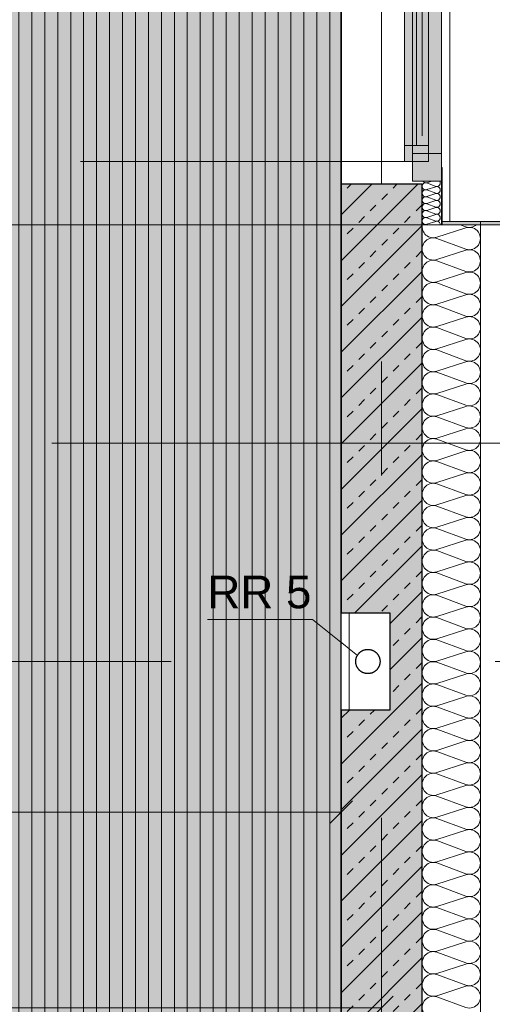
# Model space of a CAD drawing. Header units: metres. Extents: x -111 to 152, y -132 to 99.
# Tile 172 of 256: x -1.12 to 0.34, y -18.61 to -15.57. Entities that reach past the tile are written whole.
import ezdxf

# ---------------------------------------------------------------- set-up
doc = ezdxf.new("R2010")
doc.units = ezdxf.units.M
doc.header["$PDMODE"] = 1
doc.header["$PDSIZE"] = -2
for name, pattern in [('Achsen 01', [5.291531, 3.175, -1.058062, 0.352704, -0.705764]), ('gestrichelt - 01', [2, 1, -1]), ('ISO-07 Punktiert', [0.889, 0.127, -0.762]), ('Raster 01', [2, 1, -1]), ('VW-01 Strichlinie kurz', [2, 1, -1])]:
    doc.linetypes.add(name, pattern=pattern)
doc.layers.get('0').update_dxf_attribs({"lineweight": 25})
for name, color, linetype, lineweight, true_color in [('013_Beton und Stahlbetonarbeiten-000 Sichtbeton-343 Innenstütze', 5, 'Continuous', 5, 0x0000ff), ('014_Fassadenarbeiten-000 Aufsicht Betonfertigteile', 7, 'Continuous', 9, 0xc0c0c0), ('014_Fassadenarbeiten-330 mineralische Dämmung', 7, 'Continuous', 9, 0x666666), ('031_Metallbauarbeiten-350 Lamellendecke DS', 7, 'Continuous', 35, 0x666666), ('032_Metallarbeiten-Fenster', 7, 'Continuous', 13, 0x444444), ('032_Metallarbeiten-PR_Fassade', 7, 'Continuous', 13, 0x444444), ('045_Sanitär Betriebseinrichtung-allg.', 9, 'Continuous', 13, 0x808080), ('AV1-Achsen', 1, 'Achsen 01', 18, 0xff0000), ('AV1-Raster', 7, 'Raster 01', 9, 0xa6a6a6)]:
    doc.layers.add(name, color=color, linetype=linetype, lineweight=lineweight, true_color=true_color)
for name, color, linetype, lineweight in [('013_Beton und Stahlbetonarbeiten-000 Unterzüge', 7, 'ISO-07 Punktiert', 13), ('013_Beton und Stahlbetonarbeiten-330 Außenwände', 7, 'Continuous', 25), ('031_Metallbauarbeiten-340 Innentüren _ Elemente', 7, 'Continuous', 9), ('039_Trockenbauarbeiten-340 Gipskarton', 7, 'Continuous', 9), ('039_Trockenbauarbeiten-alllg.', 7, 'Continuous', 9), ('_1.35m (3D)', 7, 'Continuous', 9), ('_EG (2D)', 7, 'Continuous', 9), ('_EG - DS (2D)', 7, 'Continuous', 9), ('_GRU (2D)', 7, 'Continuous', 9), ('AV1-Schnitt Achsen', 7, 'Achsen 01', 18), ('Bemaßung-Bemaßung', 7, 'Continuous', 9), ('Keine', 7, 'Continuous', 9)]:
    doc.layers.add(name, color=color, linetype=linetype, lineweight=lineweight)
doc.layers.get('0').freeze()
doc.styles.add('Arial', font='arial.ttf')
doc.dimstyles.new('COE 50', dxfattribs={"dimtxt": 126.090495, "dimasz": 0.001414, "dimexe": 0.001, "dimexo": 0.01, "dimgap": 0.001, "dimtad": 1, "dimdec": 3, "dimtxsty": 'Arial', "dimblk": 'VW_SLASH-3', "dimblk1": 'VW_SLASH-3', "dimblk2": 'VW_SLASH-3', "dimcen": 0, "dimadec": 3, "dimazin": 0, "dimtfac": 0.8, "dimtdec": 3, "dimtix": 1, "dimtmove": 0, "dimatfit": 0, "dimldrblk": 'VW_SLASH-2', "dimfxl": 0.002, "dimfxlon": 1, "dimfrac": 2, "dimtolj": 1, "dimarcsym": 0})

# ---------------------------------------------------------------- blocks, each defined once
blk = doc.blocks.new('Group-2')
at = {"layer": 'AV1-Raster'}
for p, q in [((1.35, -16.2), (-40.5, -16.2)), ((1.35, -17.55), (-40.5, -17.55))]:
    blk.add_line(p, q, dxfattribs=at)
blk = doc.blocks.new('1.35m (3D)')
at = {"layer": 'AV1-Raster', "color": 7}
blk.add_blockref('Group-2', (0, 0), dxfattribs=at)
blk = doc.blocks.new('EG - DS (2D)')
at = {"layer": '031_Metallbauarbeiten-350 Lamellendecke DS', "linetype": 'Continuous', "lineweight": 0, "transparency": 33554508}
blk.add_hatch(color=254, dxfattribs=at).paths.add_polyline_path([(-5.275, -13.6133), (-5.275, -21.385), (-0.125, -21.385), (-0.125, -8.25), (-5.275, -8.25), (-5.275, -13.3153), (-5.25, -13.3153), (-5.25, -13.6133)])
at = {"layer": '031_Metallbauarbeiten-350 Lamellendecke DS', "linetype": 'Continuous', "lineweight": 9, "transparency": 33554508}
h = blk.add_hatch(dxfattribs=at)
h.set_pattern_fill('Lamellendecke', color=252, style=0, pattern_type=2)
h.set_pattern_definition([(90, (0, 0), (0.04, 0), [])])
h.paths.add_polyline_path([(-5.275, -13.6133), (-5.275, -21.385), (-0.125, -21.385), (-0.125, -8.25), (-5.275, -8.25), (-5.275, -13.3153), (-5.25, -13.3153), (-5.25, -13.6133)])
at = {"layer": '031_Metallbauarbeiten-350 Lamellendecke DS', "flags": 128}
blk.add_lwpolyline([(-5.275, -13.6133), (-5.275, -21.385), (-0.125, -21.385), (-0.125, -8.25), (-5.275, -8.25), (-5.275, -13.3153), (-5.25, -13.3153), (-5.25, -13.6133)], close=True, dxfattribs=at)
blk = doc.blocks.new('Group-202')
at = {"layer": '014_Fassadenarbeiten-330 mineralische Dämmung', "transparency": 33554687, "flags": 128}
for points in [[(-18.6519, -0.17, -1.372995), (-18.5863, -0.17), (-18.6196, -0.26, 1.372583), (-18.554, -0.26), (-18.5829, -0.17, -1.372995), (-18.5174, -0.17), (-18.5506, -0.26, 1.372583), (-18.4851, -0.26), (-18.514, -0.17, -1.372995), (-18.4484, -0.17), (-18.4817, -0.26, 1.372583), (-18.4161, -0.26), (-18.4451, -0.17, -1.372995), (-18.3795, -0.17), (-18.4128, -0.26, 1.372583), (-18.3472, -0.26), (-18.3761, -0.17, -1.372995), (-18.3105, -0.17), (-18.3438, -0.26, 1.372583), (-18.2782, -0.26), (-18.3072, -0.17, -1.372995), (-18.2416, -0.17), (-18.2749, -0.26, 1.372583), (-18.2093, -0.26), (-18.2382, -0.17, -1.372995), (-18.1727, -0.17), (-18.2059, -0.26, 1.372583), (-18.1404, -0.26), (-18.1693, -0.17, -1.372995), (-18.1037, -0.17), (-18.137, -0.26, 1.372583), (-18.0714, -0.26), (-18.1003, -0.17, -1.372995), (-18.0348, -0.17), (-18.068, -0.26, 1.372583), (-18.0025, -0.26), (-18.0314, -0.17, -1.372995), (-17.9658, -0.17), (-17.9991, -0.26, 1.372583), (-17.9335, -0.26), (-17.9624, -0.17, -1.372995), (-17.8969, -0.17), (-17.9301, -0.26, 1.372583), (-17.8646, -0.26), (-17.8935, -0.17, -1.372995), (-17.8279, -0.17), (-17.8612, -0.26, 1.372583), (-17.7956, -0.26), (-17.8246, -0.17, -1.372995), (-17.759, -0.17), (-17.7923, -0.26, 1.372583), (-17.7267, -0.26), (-17.7556, -0.17, -1.372995), (-17.69, -0.17), (-17.7233, -0.26, 1.372583), (-17.6577, -0.26), (-17.6867, -0.17, -1.372995), (-17.6211, -0.17), (-17.6544, -0.26, 1.372583), (-17.5888, -0.26), (-17.6177, -0.17, -1.372995), (-17.5522, -0.17), (-17.5854, -0.26, 1.372583), (-17.5199, -0.26), (-17.5488, -0.17, -1.372995), (-17.4832, -0.17), (-17.5165, -0.26, 1.372583), (-17.4509, -0.26), (-17.4798, -0.17, -1.372995), (-17.4143, -0.17), (-17.4475, -0.26, 1.372583), (-17.382, -0.26), (-17.4109, -0.17, -1.372995), (-17.3453, -0.17), (-17.3786, -0.26, 1.372583), (-17.313, -0.26), (-17.3419, -0.17, -1.372995), (-17.2764, -0.17), (-17.3096, -0.26, 1.372583), (-17.2441, -0.26), (-17.273, -0.17, -1.372995), (-17.2074, -0.17), (-17.2407, -0.26, 1.372583), (-17.1751, -0.26), (-17.2041, -0.17, -1.372995), (-17.1385, -0.17), (-17.1718, -0.26, 1.372583), (-17.1062, -0.26), (-17.1351, -0.17, -1.372995), (-17.0695, -0.17), (-17.1028, -0.26, 1.372583), (-17.0372, -0.26), (-17.0662, -0.17, -1.372995), (-17.0006, -0.17), (-17.0339, -0.26, 1.372583), (-16.9683, -0.26), (-16.9972, -0.17, -1.372995), (-16.9316, -0.17), (-16.9649, -0.26, 1.372583), (-16.8993, -0.26), (-16.9283, -0.17, -1.372995), (-16.8627, -0.17), (-16.896, -0.26, 1.372583), (-16.8304, -0.26), (-16.8593, -0.17, -1.372995), (-16.7938, -0.17), (-16.827, -0.26, 1.372583), (-16.7615, -0.26), (-16.7904, -0.17, -1.372995), (-16.7248, -0.17), (-16.7581, -0.26, 1.372583), (-16.6925, -0.26), (-16.7214, -0.17, -1.372995), (-16.6559, -0.17), (-16.6891, -0.26, 1.372583), (-16.6236, -0.26), (-16.6525, -0.17, -1.372995), (-16.5869, -0.17), (-16.6202, -0.26, 1.372583), (-16.5546, -0.26), (-16.5835, -0.17, -1.372995), (-16.518, -0.17), (-16.5513, -0.26, 1.372583), (-16.4857, -0.26), (-16.5146, -0.17, -1.372995), (-16.449, -0.17), (-16.4823, -0.26, 1.372583), (-16.4167, -0.26), (-16.4457, -0.17, -1.372995), (-16.3801, -0.17), (-16.4134, -0.26, 1.372583), (-16.3478, -0.26), (-16.3767, -0.17, -1.372995), (-16.3111, -0.17), (-16.3444, -0.26, 1.372583), (-16.2788, -0.26), (-16.3078, -0.17, -1.372995), (-16.2422, -0.17)], [(-16.4134, -0.26, 0.324435), (-16.4008, -0.2984, 0.324435), (-16.3604, -0.2984, 0.324435), (-16.3478, -0.26), (-16.3767, -0.17, -0.324488), (-16.3642, -0.1315, -0.324488), (-16.3237, -0.1315, -0.324488), (-16.3111, -0.17), (-16.3444, -0.26, 0.324435), (-16.3319, -0.2984, 0.324435), (-16.2914, -0.2984, 0.324435), (-16.2788, -0.26), (-16.3078, -0.17, -0.324488), (-16.2952, -0.1315, -0.324488), (-16.2548, -0.1315, -0.324488), (-16.2422, -0.17), (-16.2755, -0.26, 0.324435), (-16.2629, -0.2984, 0.324435), (-16.2225, -0.2984, 0.324435), (-16.2099, -0.26), (-16.2388, -0.17, -0.565574), (-16.2, -0.1255)], [(-16.2, -0.2928, -0.259426), (-16.2065, -0.26), (-16.2, -0.2423)]]:
    blk.add_lwpolyline(points, format="xyb", dxfattribs=at)
blk = doc.blocks.new('Group-203')
at = {"layer": '014_Fassadenarbeiten-330 mineralische Dämmung', "transparency": 33554687}
blk.add_blockref('Group-202', (0, 0), dxfattribs=at)
blk = doc.blocks.new('Parametric Object-31')
at = {"layer": '014_Fassadenarbeiten-330 mineralische Dämmung', "color": 7, "transparency": 33554687}
blk.add_blockref('Group-203', (0, 0), dxfattribs=at)
at = {"layer": '014_Fassadenarbeiten-330 mineralische Dämmung', "color": 0, "flags": 1}
for tag in ['IFC_UUID', 'instanceID', 'prm0_name', 'prm0_type', 'prm0_value', 'prm1_name', 'prm1_type', 'prm1_value', 'prm2_name', 'prm2_type', 'prm2_value', 'prm3_name', 'prm3_type', 'prm3_value', 'prm4_name', 'prm4_type', 'prm4_value', 'prm5_name', 'prm5_type', 'prm5_value', 'prm6_name', 'prm6_type', 'prm6_value']:
    blk.add_attdef(tag, (0.1155, -21.7298), '', height=0.00018, dxfattribs=at)
blk = doc.blocks.new('VW_SLASH-3')
at = {"color": 0, "linetype": 'ByBlock', "lineweight": -2, "transparency": 16777216}
blk.add_line((0, 0), (-1, 0), dxfattribs=at)
at = {"color": 0, "linetype": 'Continuous', "lineweight": 15, "transparency": 16777216, "flags": 128}
blk.add_lwpolyline([(0.5, 0.5), (-0.5, -0.5)], dxfattribs=at)
blk = doc.blocks.new('*D403')
at = {"layer": 'Bemaßung-Bemaßung', "color": 0, "lineweight": -2}
for p, q in [((3.075, -13.5), (3.225, -13.5)), ((3.175, -16.1293), (3.175, -13.5707)), ((3.075, -16.2), (3.225, -16.2))]:
    blk.add_line(p, q, dxfattribs=at)
at = {"layer": 'Defpoints', "color": 0}
for p in [(0, -13.5), (3.175, -13.5), (0, -16.2)]:
    blk.add_point(p, dxfattribs=at)
at = {"layer": 'Bemaßung-Bemaßung', "color": 0, "lineweight": -2, "xscale": 0.070693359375, "yscale": 0.070693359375, "zscale": 0.070693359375}
for p, rotation in [((3.175, -13.5), 90), ((3.175, -16.2), 270)]:
    blk.add_blockref('VW_SLASH-3', p, dxfattribs=dict(at, rotation=rotation))
at = {"layer": 'Bemaßung-Bemaßung', "color": 0, "insert": (3.0492, -14.85), "char_height": 0.12609, "attachment_point": 5, "rotation": 90, "style": 'Arial'}
blk.add_mtext('\\A1;2,70', dxfattribs=at)
blk = doc.blocks.new('VW_SLASH-2')
at = {"color": 0, "linetype": 'ByBlock', "lineweight": -2, "transparency": 16777216}
blk.add_line((0, 0), (-1, 0), dxfattribs=at)
at = {"color": 0, "linetype": 'Continuous', "lineweight": 15, "transparency": 16777216, "flags": 128}
blk.add_lwpolyline([(0.5, 0.5), (-0.5, -0.5)], dxfattribs=at)
blk = doc.blocks.new('*D404')
at = {"layer": 'Bemaßung-Bemaßung', "color": 0, "lineweight": -2}
for p, q in [((3.075, -16.2), (3.225, -16.2)), ((3.175, -21.5293), (3.175, -16.2707)), ((3.075, -21.6), (3.225, -21.6))]:
    blk.add_line(p, q, dxfattribs=at)
at = {"layer": 'Defpoints', "color": 0}
for p in [(0, -16.2), (3.175, -16.2), (0, -21.6)]:
    blk.add_point(p, dxfattribs=at)
at = {"layer": 'Bemaßung-Bemaßung', "color": 0, "lineweight": -2, "xscale": 0.070693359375, "yscale": 0.070693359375, "zscale": 0.070693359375}
for p, rotation in [((3.175, -16.2), 90), ((3.175, -21.6), 270)]:
    blk.add_blockref('VW_SLASH-3', p, dxfattribs=dict(at, rotation=rotation))
at = {"layer": 'Bemaßung-Bemaßung', "color": 0, "insert": (3.0492, -18.9), "char_height": 0.12609, "attachment_point": 5, "rotation": 90, "style": 'Arial'}
blk.add_mtext('\\A1;5,40', dxfattribs=at)
blk = doc.blocks.new('*D597')
at = {"layer": 'Bemaßung-Bemaßung', "color": 0, "lineweight": -2}
for p, q in [((1.575, -16.075), (1.725, -16.075)), ((1.675, -16.1457), (1.675, -21.6543)), ((1.575, -21.725), (1.725, -21.725))]:
    blk.add_line(p, q, dxfattribs=at)
at = {"layer": 'Defpoints', "color": 0}
for p in [(0.125, -16.075), (0.125, -21.725), (1.675, -21.725)]:
    blk.add_point(p, dxfattribs=at)
at = {"layer": 'Bemaßung-Bemaßung', "color": 0, "lineweight": -2, "xscale": 0.070693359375, "yscale": 0.070693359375, "zscale": 0.070693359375}
for p, rotation in [((1.675, -16.075), 90.00000000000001), ((1.675, -21.725), 270)]:
    blk.add_blockref('VW_SLASH-3', p, dxfattribs=dict(at, rotation=rotation))
at = {"layer": 'Bemaßung-Bemaßung', "color": 0, "insert": (1.5492, -18.9), "char_height": 0.12609, "attachment_point": 5, "rotation": 90, "style": 'Arial'}
blk.add_mtext('\\A1;5,65', dxfattribs=at)
blk = doc.blocks.new('*D598')
at = {"layer": 'Bemaßung-Bemaßung', "color": 0, "lineweight": -2}
for p, q in [((1.575, -13.625), (1.725, -13.625)), ((1.675, -13.6957), (1.675, -16.0043)), ((1.575, -16.075), (1.725, -16.075))]:
    blk.add_line(p, q, dxfattribs=at)
at = {"layer": 'Defpoints', "color": 0}
for p in [(-0.125, -13.625), (0.125, -16.075), (1.675, -16.075)]:
    blk.add_point(p, dxfattribs=at)
at = {"layer": 'Bemaßung-Bemaßung', "color": 0, "lineweight": -2, "xscale": 0.070693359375, "yscale": 0.070693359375, "zscale": 0.070693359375}
for p, rotation in [((1.675, -13.625), 90.00000000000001), ((1.675, -16.075), 270)]:
    blk.add_blockref('VW_SLASH-3', p, dxfattribs=dict(at, rotation=rotation))
at = {"layer": 'Bemaßung-Bemaßung', "color": 0, "insert": (1.5492, -14.85), "char_height": 0.12609, "attachment_point": 5, "rotation": 90, "style": 'Arial'}
blk.add_mtext('\\A1;2,45', dxfattribs=at)
blk = doc.blocks.new('Group-308')
at = {"layer": '032_Metallarbeiten-Fenster', "linetype": 'Continuous', "lineweight": 0}
for points in [[(0.185, -13.635), (0.185, -13.72), (0.095, -13.72), (0.095, -13.635)], [(0.145, -13.695), (0.145, -13.745), (0.07, -13.745), (0.07, -13.695)], [(0.095, -13.72), (0.185, -13.72), (0.185, -15.98), (0.095, -15.98)], [(0.145, -13.745), (0.145, -14.775), (0.07, -14.775), (0.07, -13.745)], [(0.145, -14.775), (0.145, -14.825), (0.07, -14.825), (0.07, -14.775)], [(0.185, -14.775), (0.185, -14.925), (0.095, -14.925), (0.095, -14.775)], [(0.145, -14.925), (0.145, -14.875), (0.07, -14.875), (0.07, -14.925)], [(0.145, -15.955), (0.145, -14.925), (0.07, -14.925), (0.07, -15.955)], [(0.145, -16.005), (0.145, -15.955), (0.07, -15.955), (0.07, -16.005)], [(0.185, -16.065), (0.185, -15.98), (0.095, -15.98), (0.095, -16.065)]]:
    blk.add_hatch(color=7, dxfattribs=at).paths.add_polyline_path(points)
at = {"layer": '032_Metallarbeiten-Fenster', "color": 7, "linetype": 'gestrichelt - 01', "lineweight": 18, "transparency": 33554687}
for p, q in [((0.07, -13.695), (-1.06, -13.695)), ((0.07, -16.005), (-1.06, -16.005))]:
    blk.add_line(p, q, dxfattribs=at)
at = {"layer": '032_Metallarbeiten-Fenster', "color": 7, "lineweight": 18}
for p, q in [((0.1075, -13.745), (0.1075, -14.775)), ((0.1075, -15.955), (0.1075, -14.925))]:
    blk.add_line(p, q, dxfattribs=at)
at = {"layer": '032_Metallarbeiten-Fenster', "color": 7, "lineweight": 18, "flags": 128}
for points in [[(0.185, -13.635), (0.185, -13.72), (0.095, -13.72), (0.095, -13.635)], [(0.145, -13.695), (0.145, -13.745), (0.07, -13.745), (0.07, -13.695)], [(0.095, -13.72), (0.185, -13.72), (0.185, -15.98), (0.095, -15.98)], [(0.145, -13.745), (0.145, -14.775), (0.07, -14.775), (0.07, -13.745)], [(0.145, -14.775), (0.145, -14.825), (0.07, -14.825), (0.07, -14.775)], [(0.185, -14.775), (0.185, -14.925), (0.095, -14.925), (0.095, -14.775)], [(0.145, -14.925), (0.145, -14.875), (0.07, -14.875), (0.07, -14.925)], [(0.145, -15.955), (0.145, -14.925), (0.07, -14.925), (0.07, -15.955)], [(0.145, -16.005), (0.145, -15.955), (0.07, -15.955), (0.07, -16.005)], [(0.185, -16.065), (0.185, -15.98), (0.095, -15.98), (0.095, -16.065)]]:
    blk.add_lwpolyline(points, close=True, dxfattribs=at)
at = {"layer": '032_Metallarbeiten-Fenster', "color": 7, "linetype": 'gestrichelt - 01', "lineweight": 18, "transparency": 33554687}
for centre, start, end in [((0.07, -13.695), 180.0004, 270), ((0.07, -16.005), 90, 179.9996)]:
    blk.add_arc(centre, 1.13, start, end, dxfattribs=at)
blk = doc.blocks.new('Group-318')
at = {"layer": '014_Fassadenarbeiten-330 mineralische Dämmung', "transparency": 33554687, "flags": 128}
for points in [[(15.4589, -23.284, 0.513088), (15.4692, -23.27), (15.4602, -23.242, -1.372995), (15.4806, -23.242), (15.4703, -23.27, 1.372583), (15.4907, -23.27), (15.4817, -23.242, -1.372995), (15.5021, -23.242), (15.4917, -23.27, 1.372583), (15.5121, -23.27)], [(15.4703, -23.27, 1.372583), (15.4907, -23.27), (15.4817, -23.242, -1.372995), (15.5021, -23.242), (15.4917, -23.27, 1.372583), (15.5121, -23.27), (15.5031, -23.242, -1.372995), (15.5235, -23.242), (15.5132, -23.27, 1.372583), (15.5336, -23.27), (15.5246, -23.242, -1.372995), (15.545, -23.242), (15.5346, -23.27, 1.372583), (15.555, -23.27), (15.546, -23.242, -1.372995), (15.5664, -23.242)], [(15.5132, -23.27, 0.324435), (15.5171, -23.282, 0.324435), (15.5297, -23.282, 0.324435), (15.5336, -23.27), (15.5246, -23.242, -0.324488), (15.5285, -23.23, -0.324488), (15.5411, -23.23, -0.324488), (15.545, -23.242), (15.5346, -23.27, 0.324435), (15.5385, -23.282, 0.324435), (15.5511, -23.282, 0.324435), (15.555, -23.27), (15.546, -23.242, -0.324488), (15.5499, -23.23, -0.324488), (15.5625, -23.23, -0.324488), (15.5664, -23.242), (15.5561, -23.27, 0.324435), (15.56, -23.282, 0.324435), (15.5726, -23.282, 0.324435), (15.5765, -23.27), (15.5675, -23.242, -0.324488), (15.5714, -23.23, -0.324488), (15.584, -23.23, -0.324488), (15.5879, -23.242), (15.5775, -23.27, 0.719228), (15.5939, -23.2821)], [(15.5939, -23.2574), (15.5889, -23.242, -0.356824), (15.5939, -23.2294)]]:
    blk.add_lwpolyline(points, format="xyb", dxfattribs=at)
blk = doc.blocks.new('Group-322')
at = {"layer": '014_Fassadenarbeiten-330 mineralische Dämmung', "transparency": 33554687}
blk.add_blockref('Group-318', (0, 0), dxfattribs=at)
blk = doc.blocks.new('Parametric Object-39')
at = {"layer": '014_Fassadenarbeiten-330 mineralische Dämmung', "color": 7, "transparency": 33554687}
blk.add_blockref('Group-322', (0, 0), dxfattribs=at)
at = {"layer": '014_Fassadenarbeiten-330 mineralische Dämmung', "color": 0, "flags": 1}
for tag in ['IFC_UUID', 'instanceID', 'prm0_name', 'prm0_type', 'prm0_value', 'prm1_name', 'prm1_type', 'prm1_value', 'prm2_name', 'prm2_type', 'prm2_value', 'prm3_name', 'prm3_type', 'prm3_value', 'prm4_name', 'prm4_type', 'prm4_value', 'prm5_name', 'prm5_type', 'prm5_value', 'prm6_name', 'prm6_type', 'prm6_value']:
    blk.add_attdef(tag, (0.1225, -16.2), '', height=0.00018, dxfattribs=at)
blk = doc.blocks.new('Group-610')
at = {"layer": '045_Sanitär Betriebseinrichtung-allg.', "color": 165, "lineweight": 25, "transparency": 33554687}
blk.add_open_spline([(-0.0238, -17.5175), (-0.0325, -17.5125), (-0.0525, -17.5125), (-0.07, -17.5225), (-0.08, -17.54), (-0.08, -17.56), (-0.07, -17.5775), (-0.0525, -17.5875), (-0.0325, -17.5875), (-0.015, -17.5775), (-0.005, -17.56), (-0.005, -17.54), (-0.015, -17.5225), (-0.0238, -17.5175)], degree=2, dxfattribs=at)
blk = doc.blocks.new('Group-611')
at = {"layer": '045_Sanitär Betriebseinrichtung-allg.', "color": 165, "lineweight": 13, "transparency": 33554687, "flags": 128}
blk.add_lwpolyline([(-0.075, -17.5312), (-0.2136, -17.4204), (-0.5379, -17.4204)], dxfattribs=at)
at = {"layer": '045_Sanitär Betriebseinrichtung-allg.'}
blk.add_blockref('Group-610', (0, 0), dxfattribs=at)
at = {"layer": '045_Sanitär Betriebseinrichtung-allg.', "color": 165, "transparency": 33554687, "insert": (-0.5379, -17.2846), "char_height": 0.10087, "attachment_point": 1, "line_spacing_factor": 0.967016, "style": 'Arial'}
blk.add_mtext('RR 5', dxfattribs=at)
blk = doc.blocks.new('*D1608')
at = {"layer": 'Defpoints', "color": 0}
for p in [(-2.7, -18.62), (-2.7, -18.9), (0, -18.9)]:
    blk.add_point(p, dxfattribs=at)
at = {"layer": 'Keine', "color": 0, "linetype": 'Continuous', "lineweight": -2}
for p, q in [((-2.7, -18.72), (-2.7, -18.57)), ((0, -18.72), (0, -18.57)), ((-0.0707, -18.62), (-2.6293, -18.62))]:
    blk.add_line(p, q, dxfattribs=at)
at = {"layer": 'Keine', "color": 0, "lineweight": -2, "xscale": 0.070693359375, "yscale": 0.070693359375, "zscale": 0.070693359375, "rotation": 180}
blk.add_blockref('VW_SLASH-3', (-2.7, -18.62), dxfattribs=at)
at = {"layer": 'Keine', "color": 0, "lineweight": -2, "xscale": 0.070693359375, "yscale": 0.070693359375, "zscale": 0.070693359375}
blk.add_blockref('VW_SLASH-3', (0, -18.62), dxfattribs=at)
at = {"layer": 'Keine', "color": 0, "lineweight": 25, "insert": (-1.35, -18.5094), "char_height": 0.10087, "attachment_point": 5, "style": 'Arial'}
blk.add_mtext('\\A1;2,70', dxfattribs=at)
blk = doc.blocks.new('*D1729')
at = {"layer": '031_Metallbauarbeiten-340 Innentüren _ Elemente', "color": 0, "linetype": 'Continuous', "lineweight": -2, "transparency": 33554687}
for p, q in [((-2.7, -17.9156), (-2.7, -18.0656)), ((-0.125, -18.1156), (-0.125, -17.9656)), ((-0.1957, -18.0156), (-2.6293, -18.0156))]:
    blk.add_line(p, q, dxfattribs=at)
at = {"layer": 'Defpoints', "color": 0, "transparency": 33554687}
for p in [(-2.7, -17.55), (-2.7, -18.0156), (-0.125, -18.3269)]:
    blk.add_point(p, dxfattribs=at)
at = {"layer": '031_Metallbauarbeiten-340 Innentüren _ Elemente', "color": 0, "lineweight": -2, "xscale": 0.070693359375, "yscale": 0.070693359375, "zscale": 0.070693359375, "rotation": 180}
blk.add_blockref('VW_SLASH-3', (-2.7, -18.0156), dxfattribs=at)
at = {"layer": '031_Metallbauarbeiten-340 Innentüren _ Elemente', "color": 0, "lineweight": -2, "xscale": 0.070693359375, "yscale": 0.070693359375, "zscale": 0.070693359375}
blk.add_blockref('VW_SLASH-3', (-0.125, -18.0156), dxfattribs=at)
at = {"layer": '031_Metallbauarbeiten-340 Innentüren _ Elemente', "color": 0, "lineweight": 25, "transparency": 33554687, "insert": (-1.4125, -17.9282), "char_height": 0.100872, "attachment_point": 5, "style": 'Arial'}
blk.add_mtext('\\A1;2,57\\S5^ ;', dxfattribs=at)
blk = doc.blocks.new('Group-709')
at = {"layer": 'AV1-Achsen'}
blk.add_line((0, -26.5), (0, 4.9), dxfattribs=at)
blk = doc.blocks.new('Group-718')
at = {"layer": 'AV1-Achsen'}
blk.add_line((-43.35, -16.2), (4.2, -16.2), dxfattribs=at)
blk = doc.blocks.new('Group-723')
at = {"layer": 'AV1-Schnitt Achsen'}
blk.add_line((-43.35, -16.875), (4.2, -16.875), dxfattribs=at)
blk = doc.blocks.new('GRU (2D)')
at = {"layer": 'AV1-Achsen', "color": 7}
for name in ['Group-709', 'Group-718']:
    blk.add_blockref(name, (0, 0), dxfattribs=at)
at = {"layer": 'AV1-Schnitt Achsen', "color": 7}
blk.add_blockref('Group-723', (0, 0), dxfattribs=at)
blk = doc.blocks.new('EG (2D)')
at = {"layer": '032_Metallarbeiten-Fenster', "linetype": 'Continuous', "lineweight": 0, "transparency": 33554687}
blk.add_hatch(color=181, dxfattribs=at).paths.add_polyline_path([(0.1843, -16.2), (0.1843, -16.0231), (0.1863, -16.0231), (0.1863, -16.2)])
at = {"layer": '032_Metallarbeiten-PR_Fassade', "linetype": 'Continuous', "lineweight": 0}
blk.add_hatch(color=253, dxfattribs=at).paths.add_polyline_path([(0.375, -16.2), (0.1863, -16.2), (0.1863, -16.19), (0.375, -16.19)])
at = {"layer": '013_Beton und Stahlbetonarbeiten-000 Sichtbeton-343 Innenstütze', "color": 30}
blk.add_solid([(-0.125, -16.125), (0.125, -16.125), (-0.125, -16.075), (0.125, -16.075)], dxfattribs=at)
at = {"layer": '013_Beton und Stahlbetonarbeiten-000 Unterzüge', "linetype": 'VW-01 Strichlinie kurz', "flags": 128}
blk.add_lwpolyline([(-0.125, -16.075), (-0.125, -13.625), (0.125, -13.625), (0.125, -16.075)], close=True, dxfattribs=at)
at = {"layer": '014_Fassadenarbeiten-000 Aufsicht Betonfertigteile', "flags": 128}
blk.add_lwpolyline([(0.305, -16.19), (0.21, -16.19), (0.21, -0.01), (0.305, -0.01), (0.305, 0.305), (0.675, 0.675), (0.675, -22.275), (0.305, -21.905)], close=True, dxfattribs=at)
at = {"layer": '014_Fassadenarbeiten-330 mineralische Dämmung', "flags": 128}
blk.add_lwpolyline([(0, -21.725), (0.125, -21.725), (0.125, -16.2), (0.305, -16.2), (0.305, -21.905), (0, -21.905)], close=True, dxfattribs=at)
at = {"layer": '032_Metallarbeiten-Fenster', "color": 7, "linetype": 'Continuous', "lineweight": 9, "transparency": 33554687, "flags": 128}
blk.add_lwpolyline([(0.1843, -16.2), (0.1843, -16.0231), (0.1863, -16.0231), (0.1863, -16.2)], close=True, dxfattribs=at)
at = {"layer": '032_Metallarbeiten-PR_Fassade', "color": 251, "flags": 128}
blk.add_lwpolyline([(0.375, -16.2), (0.1863, -16.2), (0.1863, -16.19), (0.375, -16.19)], close=True, dxfattribs=at)
at = {"layer": '039_Trockenbauarbeiten-alllg.'}
blk.add_line((0, -13.625), (0, -16.075), dxfattribs=at)
at = {"layer": '014_Fassadenarbeiten-330 mineralische Dämmung', "rotation": 90}
for name, p in [('Parametric Object-39', (-23.103, -31.6589)), ('Parametric Object-31', (0, 0))]:
    blk.add_blockref(name, p, dxfattribs=at)
at = {"layer": '032_Metallarbeiten-Fenster', "color": 7}
blk.add_blockref('Group-308', (0, 0), dxfattribs=at)
at = {"layer": 'Bemaßung-Bemaßung', "color": 1}
for p1, p2, text, picture, middle in [((0, -16.2), (0, -13.5), '2,70', '*D403', (3.0492, -14.85)), ((0, -21.6), (0, -16.2), '5,40', '*D404', (3.0492, -18.9))]:
    dim = blk.add_aligned_dim(p1=p1, p2=p2, distance=-3.175, text=text, dimstyle='COE 50', override={"dimtxt": 0.12609, "dimasz": 0.070693, "dimexe": 0.05, "dimgap": 0.05, "dimpost": '<>', "dimtxsty": 'Arial', "dimtmove": 2, "dimfxl": 0.1}, dxfattribs=at)
    dim.commit()
    dim.dimension.update_dxf_attribs({"geometry": picture, "text_midpoint": middle})
at = {"layer": 'Bemaßung-Bemaßung'}
for base, p1, p2, text, picture, middle in [((1.675, -16.075), (-0.125, -13.625), (0.125, -16.075), '2,45', '*D598', (1.5492, -14.85)), ((1.675, -21.725), (0.125, -16.075), (0.125, -21.725), '5,65', '*D597', (1.5492, -18.9))]:
    dim = blk.add_linear_dim(base=base, p1=p1, p2=p2, angle=270, text=text, dimstyle='COE 50', override={"dimtxt": 0.12609, "dimasz": 0.070693, "dimexe": 0.05, "dimgap": 0.05, "dimpost": '<>', "dimtxsty": 'Arial', "dimtmove": 2, "dimfxl": 0.1}, dxfattribs=at)
    dim.commit()
    dim.dimension.update_dxf_attribs({"geometry": picture, "text_midpoint": middle})
at = {"layer": 'Keine', "color": 6, "linetype": 'Continuous', "lineweight": 25}
dim = blk.add_linear_dim(base=(-2.7, -18.62), p1=(0, -18.9), p2=(-2.7, -18.9), text='2,70', dimstyle='COE 50', override={"dimtxt": 0.100872, "dimasz": 0.070693, "dimexe": 0.05, "dimgap": 0.05, "dimpost": '<>', "dimtxsty": 'Arial', "dimtmove": 2, "dimfxl": 0.1}, dxfattribs=at)
dim.commit()
dim.dimension.update_dxf_attribs({"geometry": '*D1608', "text_midpoint": (-1.35, -18.5094)})
at = {"color": 255}
blk.add_wipeout([(-0.125, -17.7), (-0.125, -17.4), (-0.1, -17.4), (-0.1, -17.7)], dxfattribs=at).dxf.layer = '039_Trockenbauarbeiten-340 Gipskarton'
at = {"layer": '013_Beton und Stahlbetonarbeiten-330 Außenwände', "linetype": 'Continuous', "lineweight": 0, "true_color": 0xc0c0c0}
blk.add_hatch(color=9, dxfattribs=at).paths.add_polyline_path([(0.025, -17.4), (0.025, -17.7), (-0.125, -17.7), (-0.125, -21.725), (0.125, -21.725), (0.125, -16.075), (-0.125, -16.075), (-0.125, -17.4)])
at = {"layer": '013_Beton und Stahlbetonarbeiten-330 Außenwände', "linetype": 'Continuous', "lineweight": 13}
h = blk.add_hatch(dxfattribs=at)
h.set_pattern_fill('Stahlbeton', color=251, style=0, pattern_type=2)
h.set_pattern_definition([(45, (0, 0), (0.0707107, -0.0707107), [0.025, -0.025])])
h.paths.add_polyline_path([(0.025, -17.4), (0.025, -17.7), (-0.125, -17.7), (-0.125, -21.725), (0.125, -21.725), (0.125, -16.075), (-0.125, -16.075), (-0.125, -17.4)])
h = blk.add_hatch(dxfattribs=at)
h.set_pattern_fill('Stahlbeton-1', color=251, style=0, pattern_type=2)
h.set_pattern_definition([(-135, (0.03106, -0.03313), (0.0707107, -0.0707107), [])])
h.paths.add_polyline_path([(0.025, -17.4), (0.025, -17.7), (-0.125, -17.7), (-0.125, -21.725), (0.125, -21.725), (0.125, -16.075), (-0.125, -16.075), (-0.125, -17.4)])
at = {"layer": '013_Beton und Stahlbetonarbeiten-000 Sichtbeton-343 Innenstütze', "color": 30}
for points in [[(-0.125, -16.125), (-0.125, -17.4), (-0.075, -16.125), (-0.075, -17.4)], [(-0.075, -21.725), (-0.075, -17.7), (-0.125, -21.725), (-0.125, -17.7)]]:
    blk.add_solid(points, dxfattribs=at)
at = {"layer": '013_Beton und Stahlbetonarbeiten-330 Außenwände', "flags": 128}
blk.add_lwpolyline([(0.025, -17.4), (0.025, -17.7), (-0.125, -17.7), (-0.125, -21.725), (0.125, -21.725), (0.125, -16.075), (-0.125, -16.075), (-0.125, -17.4)], close=True, dxfattribs=at)
at = {"layer": '039_Trockenbauarbeiten-340 Gipskarton', "flags": 128}
blk.add_lwpolyline([(-0.125, -17.7), (-0.125, -17.4), (-0.1, -17.4), (-0.1, -17.7)], close=True, dxfattribs=at)
at = {"layer": '045_Sanitär Betriebseinrichtung-allg.'}
blk.add_blockref('Group-611', (0, 0), dxfattribs=at)
at = {"layer": '031_Metallbauarbeiten-340 Innentüren _ Elemente', "color": 7, "linetype": 'Continuous', "lineweight": 25, "transparency": 33554687}
dim = blk.add_linear_dim(base=(-2.7, -18.0156), p1=(-0.125, -18.3269), p2=(-2.7, -17.55), text='2,57\\S5^ ;', dimstyle='COE 50', override={"dimtxt": 0.100872, "dimasz": 0.070693, "dimexe": 0.05, "dimgap": 0.01, "dimpost": '<>', "dimtxsty": 'Arial', "dimtmove": 2, "dimfxl": 0.1}, dxfattribs=at)
dim.commit()
dim.dimension.update_dxf_attribs({"geometry": '*D1729', "text_midpoint": (-1.4125, -17.9282)})

msp = doc.modelspace()

# ---------------------------------------------------------------- block references
at = {"layer": '_1.35m (3D)'}
msp.add_blockref('1.35m (3D)', (0, 0), dxfattribs=at)

# ---------------------------------------------------------------- next in the draw order: block references
at = {"layer": '_EG - DS (2D)'}
msp.add_blockref('EG - DS (2D)', (0, 0), dxfattribs=at)

# ---------------------------------------------------------------- next in the draw order: block references
at = {"layer": '_EG (2D)'}
msp.add_blockref('EG (2D)', (0, 0), dxfattribs=at)

# ---------------------------------------------------------------- next in the draw order: block references
at = {"layer": '_GRU (2D)'}
msp.add_blockref('GRU (2D)', (0, 0), dxfattribs=at)

doc.saveas('drawing.dxf')
